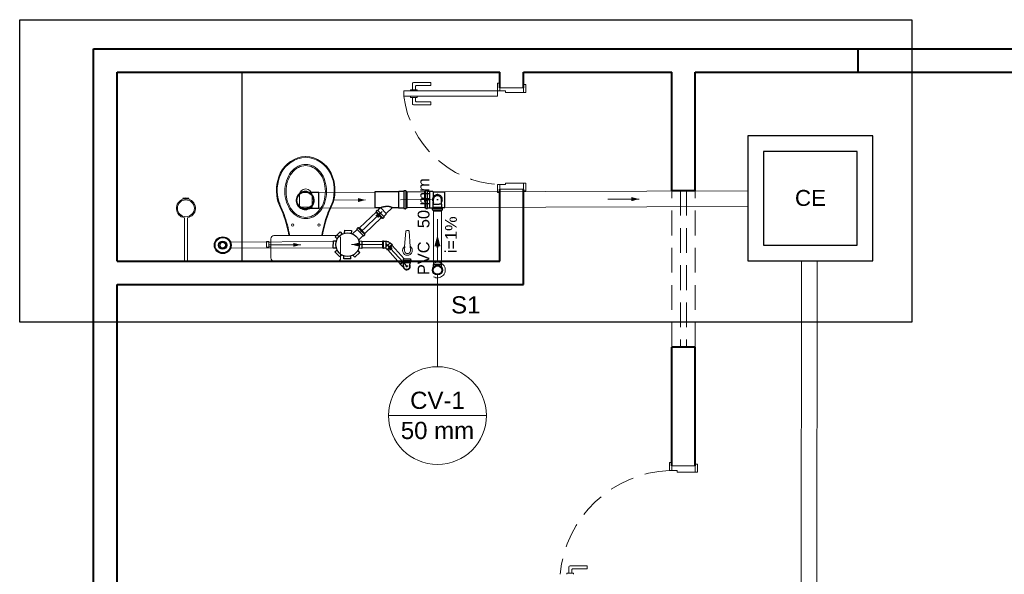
# Model space of a CAD drawing. Header units: millimetres. Extents: x 53 to 3943, y 29 to 3483.
# Tile 43 of 52: x 3866 to 3878, y 3476 to 3483. Entities that reach past the tile are written whole.
import ezdxf

# ---------------------------------------------------------------- set-up
doc = ezdxf.new("R2010")
doc.units = ezdxf.units.MM
doc.header["$MEASUREMENT"] = 0
doc.linetypes.add('DASHED', pattern=[1.905, 1.27, -0.635])
doc.linetypes.add('HIDDEN2', pattern=[0.47625, 0.3175, -0.15875])
doc.layers.get('0').update_dxf_attribs({"color": 5})
for name, color, linetype in [('ARQ-PISO', 8, 'Continuous'), ('Simbolos', 5, 'Continuous'), ('Simbolos_int', 2, 'Continuous')]:
    doc.layers.add(name, color=color, linetype=linetype)
for name, color, linetype, lineweight in [('CV-Condutos', 1, 'Continuous', 5), ('CV-Indicação coluna', 5, 'Continuous', 5), ('CV-Sentido conduto', 9, 'Continuous', 5), ('CV-Textos conduto', 7, 'Continuous', 5), ('DI-Detalhes', 1, 'Continuous', 30), ('MB_ALVENARIA', 7, 'Continuous', 40), ('MB_ESQUADRIA', 7, 'Continuous', 5), ('MB_MOBILIÁRIO', 8, 'Continuous', 13), ('Textos', 7, 'Continuous', 5), ('TQ-Condutos', 3, 'Continuous', 5), ('TQ-Sentido conduto', 9, 'Continuous', 5)]:
    doc.layers.add(name, color=color, linetype=linetype, lineweight=lineweight)
doc.styles.add('Arial', font='txt')

msp = doc.modelspace()

# ---------------------------------------------------------------- hatches: boundary and pattern name
at = {"layer": 'CV-Condutos', "linetype": 'Continuous'}
msp.add_hatch(color=256, dxfattribs=at).paths.add_polyline_path([(3871.181, 3480.402), (3871.142, 3480.257), (3871.219, 3480.257)])
at = {"layer": 'CV-Sentido conduto', "linetype": 'Continuous'}
msp.add_hatch(color=256, dxfattribs=at).paths.add_polyline_path([(3871.181, 3480.203), (3871.206, 3480.299), (3871.155, 3480.299)])
at = {"layer": 'TQ-Sentido conduto', "linetype": 'Continuous'}
for points in [[(3870.259, 3480.849), (3870.162, 3480.874), (3870.163, 3480.822)], [(3871.106, 3480.853), (3871.009, 3480.879), (3871.009, 3480.827)], [(3873.761, 3480.86), (3873.664, 3480.886), (3873.664, 3480.834)], [(3870.475, 3480.703), (3870.387, 3480.655), (3870.423, 3480.618)], [(3869.431, 3480.275), (3869.334, 3480.3), (3869.334, 3480.249)], [(3870.082, 3480.278), (3870.179, 3480.252), (3870.179, 3480.304)], [(3870.526, 3480.288), (3870.572, 3480.199), (3870.611, 3480.234)]]:
    msp.add_hatch(color=256, dxfattribs=at).paths.add_polyline_path(points)

# ---------------------------------------------------------------- linework, layer by layer
for p, q in [((3871.019, 3480.854), (3871.019, 3480.96)), ((3871.029, 3480.854), (3871.029, 3480.96)), ((3871.055, 3480.746), (3871.055, 3480.96)), ((3871.081, 3480.747), (3871.081, 3480.96)), ((3871.125, 3480.955), (3871.125, 3480.884)), ((3871.181, 3480.845), (3871.181, 3480.861)), ((3871.275, 3480.752), (3871.275, 3480.955)), ((3871.019, 3480.854), (3871.019, 3480.747)), ((3871.029, 3480.854), (3871.029, 3480.747)), ((3871.117, 3480.725), (3871.117, 3480.743)), ((3871.119, 3480.745), (3871.124, 3480.745)), ((3871.125, 3480.752), (3871.125, 3480.822)), ((3871.126, 3480.791), (3871.13, 3480.794)), ((3871.126, 3480.757), (3871.126, 3480.791)), ((3871.126, 3480.757), (3871.235, 3480.757)), ((3871.126, 3480.747), (3871.126, 3480.757)), ((3871.126, 3480.745), (3871.235, 3480.745)), ((3871.13, 3480.794), (3871.13, 3480.86)), ((3871.13, 3480.794), (3871.204, 3480.794)), ((3871.173, 3480.853), (3871.189, 3480.853)), ((3871.181, 3480.853), (3871.181, 3480.845)), ((3871.231, 3480.794), (3871.204, 3480.794)), ((3871.231, 3480.794), (3871.231, 3480.86)), ((3871.235, 3480.791), (3871.231, 3480.794)), ((3871.235, 3480.757), (3871.235, 3480.791)), ((3871.235, 3480.747), (3871.235, 3480.757)), ((3871.242, 3480.745), (3871.237, 3480.745)), ((3871.244, 3480.725), (3871.244, 3480.743)), ((3871.118, 3480.723), (3871.124, 3480.722)), ((3871.126, 3480.721), (3871.235, 3480.721)), ((3871.126, 3480.711), (3871.126, 3480.72)), ((3871.126, 3480.711), (3871.235, 3480.711)), ((3871.235, 3480.711), (3871.235, 3480.72)), ((3871.243, 3480.723), (3871.237, 3480.722))]:
    msp.add_line(p, q)
for points in [[(3871.231, 3480.815), (3871.237, 3480.824), (3871.241, 3480.833), (3871.243, 3480.843), (3871.244, 3480.854), (3871.243, 3480.864), (3871.241, 3480.874), (3871.236, 3480.884), (3871.23, 3480.893), (3871.223, 3480.9), (3871.215, 3480.907), (3871.206, 3480.912), (3871.196, 3480.915), (3871.186, 3480.917), (3871.175, 3480.917), (3871.165, 3480.915), (3871.155, 3480.912), (3871.146, 3480.907), (3871.138, 3480.9), (3871.131, 3480.893), (3871.125, 3480.884), (3871.121, 3480.874), (3871.118, 3480.864), (3871.117, 3480.854), (3871.118, 3480.843), (3871.12, 3480.833), (3871.124, 3480.824), (3871.13, 3480.815)], [(3871.231, 3480.86), (3871.23, 3480.868), (3871.227, 3480.875), (3871.222, 3480.882), (3871.217, 3480.889), (3871.211, 3480.894), (3871.204, 3480.899), (3871.197, 3480.902), (3871.189, 3480.904), (3871.181, 3480.904), (3871.172, 3480.904), (3871.164, 3480.902), (3871.157, 3480.899), (3871.15, 3480.894), (3871.144, 3480.889), (3871.139, 3480.882), (3871.134, 3480.875), (3871.131, 3480.868), (3871.13, 3480.86)], [(3871.119, 3480.745), (3871.118, 3480.745), (3871.118, 3480.745), (3871.118, 3480.744), (3871.118, 3480.744), (3871.117, 3480.744), (3871.117, 3480.744), (3871.117, 3480.743), (3871.117, 3480.743), (3871.117, 3480.743)], [(3871.124, 3480.745), (3871.124, 3480.745), (3871.125, 3480.745), (3871.125, 3480.746), (3871.125, 3480.746), (3871.125, 3480.746), (3871.126, 3480.746), (3871.126, 3480.747), (3871.126, 3480.747), (3871.126, 3480.747)], [(3871.235, 3480.747), (3871.235, 3480.747), (3871.235, 3480.747), (3871.235, 3480.746), (3871.236, 3480.746), (3871.236, 3480.746), (3871.236, 3480.746), (3871.236, 3480.745), (3871.237, 3480.745), (3871.237, 3480.745)], [(3871.244, 3480.743), (3871.244, 3480.743), (3871.244, 3480.743), (3871.244, 3480.744), (3871.244, 3480.744), (3871.243, 3480.744), (3871.243, 3480.744), (3871.243, 3480.745), (3871.243, 3480.745), (3871.242, 3480.745)], [(3871.117, 3480.725), (3871.117, 3480.725), (3871.117, 3480.725), (3871.117, 3480.724), (3871.117, 3480.724), (3871.117, 3480.724), (3871.118, 3480.724), (3871.118, 3480.723), (3871.118, 3480.723), (3871.118, 3480.723)], [(3871.126, 3480.72), (3871.126, 3480.72), (3871.126, 3480.72), (3871.126, 3480.721), (3871.125, 3480.721), (3871.125, 3480.721), (3871.125, 3480.721), (3871.125, 3480.721), (3871.125, 3480.722), (3871.124, 3480.722)], [(3871.237, 3480.722), (3871.236, 3480.722), (3871.236, 3480.721), (3871.236, 3480.721), (3871.236, 3480.721), (3871.236, 3480.721), (3871.235, 3480.721), (3871.235, 3480.72), (3871.235, 3480.72), (3871.235, 3480.72)], [(3871.243, 3480.723), (3871.243, 3480.723), (3871.243, 3480.723), (3871.243, 3480.724), (3871.244, 3480.724), (3871.244, 3480.724), (3871.244, 3480.724), (3871.244, 3480.725), (3871.244, 3480.725), (3871.244, 3480.725)]]:
    msp.add_lwpolyline(points)
at = {"layer": 'ARQ-PISO'}
msp.add_lwpolyline([(3868.68, 3480.066), (3868.68, 3482.486)], dxfattribs=at)
at = {"layer": 'CV-Condutos'}
for p, q in [((3871.131, 3480.711), (3871.131, 3480.021)), ((3871.231, 3480.711), (3871.231, 3480.021))]:
    msp.add_line(p, q, dxfattribs=at)
for points in [[(3871.181, 3480.052), (3871.181, 3480.402)], [(3871.131, 3479.865), (3871.145, 3479.859), (3871.159, 3479.854), (3871.175, 3479.852), (3871.19, 3479.852), (3871.205, 3479.855), (3871.22, 3479.86), (3871.234, 3479.867), (3871.246, 3479.877), (3871.257, 3479.888), (3871.266, 3479.9), (3871.273, 3479.914), (3871.278, 3479.929), (3871.28, 3479.944), (3871.28, 3479.96), (3871.278, 3479.975), (3871.273, 3479.99), (3871.266, 3480.004), (3871.257, 3480.016), (3871.246, 3480.027), (3871.234, 3480.037), (3871.22, 3480.044), (3871.205, 3480.049), (3871.19, 3480.052), (3871.175, 3480.052), (3871.159, 3480.05), (3871.145, 3480.045), (3871.131, 3480.039)]]:
    msp.add_lwpolyline(points, dxfattribs=at)
at = {"layer": 'CV-Indicação coluna'}
for p, q in [((3871.181, 3478.714), (3871.181, 3479.888)), ((3870.554, 3478.088), (3871.807, 3478.088))]:
    msp.add_line(p, q, dxfattribs=at)
msp.add_circle((3871.181, 3478.088), 0.626, dxfattribs=at)
at = {"layer": 'CV-Sentido conduto'}
msp.add_lwpolyline([(3871.181, 3480.603), (3871.181, 3480.203)], dxfattribs=at)
at = {"layer": 'DI-Detalhes'}
msp.add_lwpolyline([(3865.833, 3483.157), (3877.253, 3483.157), (3877.253, 3479.283), (3865.833, 3479.283), (3865.833, 3483.157)], dxfattribs=at)
at = {"layer": 'MB_ALVENARIA'}
msp.add_line((3866.78, 3392.946), (3866.78, 3482.786), dxfattribs=at)
for points in [[(3866.78, 3482.786), (3882.56, 3482.786)], [(3876.56, 3482.786), (3876.56, 3482.486)], [(3867.08, 3482.486), (3871.98, 3482.486)], [(3867.08, 3480.066), (3867.08, 3482.486)], [(3871.98, 3482.286), (3871.98, 3482.486)], [(3872.28, 3482.486), (3874.18, 3482.486)], [(3872.28, 3482.286), (3872.28, 3482.486)], [(3874.18, 3480.966), (3874.18, 3482.486)], [(3874.48, 3482.486), (3882.56, 3482.486)], [(3874.48, 3480.966), (3874.48, 3482.486)], [(3871.98, 3480.066), (3871.98, 3480.986)], [(3872.28, 3479.766), (3872.28, 3480.986)], [(3874.48, 3480.966), (3874.18, 3480.966)], [(3867.08, 3480.066), (3871.98, 3480.066)], [(3867.08, 3479.766), (3872.28, 3479.766)], [(3867.08, 3475.646), (3867.08, 3479.766)], [(3874.18, 3477.446), (3874.18, 3478.966)], [(3874.48, 3478.966), (3874.18, 3478.966)], [(3874.48, 3477.446), (3874.48, 3478.966)]]:
    msp.add_lwpolyline(points, dxfattribs=at)
at = {"layer": 'MB_ESQUADRIA'}
for p, q in [((3870.836, 3482.257), (3870.921, 3482.258)), ((3870.836, 3482.257), (3870.921, 3482.258)), ((3870.836, 3482.245), (3870.836, 3482.257)), ((3870.836, 3482.245), (3870.836, 3482.257)), ((3870.861, 3482.257), (3870.861, 3482.335)), ((3870.861, 3482.257), (3870.861, 3482.335)), ((3870.881, 3482.355), (3871.095, 3482.355)), ((3870.881, 3482.355), (3871.095, 3482.355)), ((3870.901, 3482.305), (3870.901, 3482.258)), ((3870.901, 3482.305), (3870.901, 3482.258)), ((3871.095, 3482.315), (3870.911, 3482.315)), ((3871.095, 3482.315), (3870.911, 3482.315)), ((3870.921, 3482.258), (3870.921, 3482.245)), ((3870.921, 3482.258), (3870.921, 3482.245)), ((3871.095, 3482.355), (3871.095, 3482.315)), ((3871.095, 3482.355), (3871.095, 3482.315)), ((3871.98, 3482.246), (3871.98, 3482.296)), ((3871.98, 3482.246), (3871.98, 3482.296)), ((3871.98, 3482.246), (3871.98, 3482.296)), ((3871.98, 3482.246), (3871.98, 3482.296)), ((3872.28, 3482.226), (3872.28, 3482.296)), ((3872.28, 3482.226), (3872.28, 3482.296)), ((3872.28, 3482.226), (3872.28, 3482.296)), ((3872.28, 3482.226), (3872.28, 3482.296)), ((3870.836, 3482.175), (3870.836, 3482.162)), ((3870.836, 3482.175), (3870.836, 3482.162)), ((3870.836, 3482.162), (3870.921, 3482.162)), ((3870.836, 3482.162), (3870.921, 3482.162)), ((3870.861, 3482.162), (3870.861, 3482.085)), ((3870.861, 3482.162), (3870.861, 3482.085)), ((3870.901, 3482.115), (3870.901, 3482.162)), ((3870.901, 3482.115), (3870.901, 3482.162)), ((3870.921, 3482.162), (3870.921, 3482.175)), ((3870.921, 3482.162), (3870.921, 3482.175)), ((3872.05, 3482.246), (3871.98, 3482.246)), ((3872.05, 3482.246), (3871.98, 3482.246)), ((3872.05, 3482.246), (3871.98, 3482.246)), ((3872.05, 3482.246), (3871.98, 3482.246)), ((3872.05, 3482.246), (3872.05, 3482.226)), ((3872.05, 3482.246), (3872.05, 3482.226)), ((3872.05, 3482.246), (3872.05, 3482.226)), ((3872.05, 3482.246), (3872.05, 3482.226)), ((3872.05, 3482.226), (3872.28, 3482.226)), ((3872.05, 3482.226), (3872.28, 3482.226)), ((3872.05, 3482.226), (3872.28, 3482.226)), ((3872.05, 3482.226), (3872.28, 3482.226)), ((3870.881, 3482.065), (3871.095, 3482.065)), ((3870.881, 3482.065), (3871.095, 3482.065)), ((3871.095, 3482.105), (3870.911, 3482.105)), ((3871.095, 3482.105), (3870.911, 3482.105)), ((3871.095, 3482.065), (3871.095, 3482.105)), ((3871.095, 3482.065), (3871.095, 3482.105)), ((3872.05, 3481.046), (3871.98, 3481.046)), ((3871.98, 3481.046), (3871.98, 3480.996)), ((3872.05, 3481.046), (3871.98, 3481.046)), ((3871.98, 3481.046), (3871.98, 3480.996)), ((3872.05, 3481.066), (3872.28, 3481.066)), ((3872.05, 3481.046), (3872.05, 3481.066)), ((3872.05, 3481.066), (3872.28, 3481.066)), ((3872.05, 3481.046), (3872.05, 3481.066)), ((3872.28, 3481.066), (3872.28, 3480.996)), ((3872.28, 3481.066), (3872.28, 3480.996)), ((3874.18, 3477.386), (3874.18, 3477.436)), ((3874.18, 3477.386), (3874.18, 3477.436)), ((3874.25, 3477.386), (3874.18, 3477.386)), ((3874.25, 3477.386), (3874.18, 3477.386)), ((3874.25, 3477.386), (3874.25, 3477.366)), ((3874.25, 3477.386), (3874.25, 3477.366)), ((3874.25, 3477.366), (3874.48, 3477.366)), ((3874.25, 3477.366), (3874.48, 3477.366)), ((3874.48, 3477.366), (3874.48, 3477.436)), ((3874.48, 3477.366), (3874.48, 3477.436)), ((3872.861, 3476.069), (3872.861, 3476.146)), ((3872.861, 3476.069), (3872.861, 3476.146)), ((3872.881, 3476.166), (3873.095, 3476.166)), ((3872.881, 3476.166), (3873.095, 3476.166)), ((3872.901, 3476.116), (3872.901, 3476.069)), ((3872.901, 3476.116), (3872.901, 3476.069)), ((3873.095, 3476.126), (3872.911, 3476.126)), ((3873.095, 3476.126), (3872.911, 3476.126)), ((3873.095, 3476.166), (3873.095, 3476.126)), ((3873.095, 3476.166), (3873.095, 3476.126)), ((3872.836, 3476.057), (3872.836, 3476.069)), ((3872.836, 3476.069), (3872.921, 3476.069)), ((3872.836, 3476.057), (3872.836, 3476.069)), ((3872.836, 3476.069), (3872.921, 3476.069)), ((3872.921, 3476.069), (3872.921, 3476.056)), ((3872.921, 3476.069), (3872.921, 3476.056))]:
    msp.add_line(p, q, dxfattribs=at)
for points in [[(3871.98, 3482.296), (3871.98, 3482.346), (3871.95, 3482.346), (3871.95, 3482.246), (3871.98, 3482.246), (3871.98, 3482.246)], [(3871.98, 3482.296), (3871.98, 3482.346), (3871.95, 3482.346), (3871.95, 3482.246), (3871.98, 3482.246), (3871.98, 3482.246)], [(3871.98, 3482.296), (3871.98, 3482.346), (3871.95, 3482.346), (3871.95, 3482.246), (3871.98, 3482.246), (3871.98, 3482.246)], [(3871.98, 3482.296), (3871.98, 3482.346), (3871.95, 3482.346), (3871.95, 3482.246), (3871.98, 3482.246), (3871.98, 3482.246)], [(3872.28, 3482.286), (3872.28, 3482.286), (3871.98, 3482.286)], [(3872.28, 3482.226), (3872.31, 3482.226), (3872.31, 3482.326), (3872.28, 3482.326), (3872.28, 3482.296)], [(3872.28, 3482.226), (3872.31, 3482.226), (3872.31, 3482.326), (3872.28, 3482.326), (3872.28, 3482.296)], [(3872.28, 3482.226), (3872.31, 3482.226), (3872.31, 3482.326), (3872.28, 3482.326), (3872.28, 3482.296)], [(3872.28, 3482.226), (3872.31, 3482.226), (3872.31, 3482.326), (3872.28, 3482.326), (3872.28, 3482.296)], [(3870.75, 3482.176), (3871.95, 3482.176), (3871.95, 3482.246), (3870.75, 3482.246), (3870.75, 3482.176)], [(3871.98, 3480.996), (3871.98, 3480.946), (3871.95, 3480.946), (3871.95, 3481.046), (3871.98, 3481.046), (3871.98, 3481.046)], [(3871.98, 3480.996), (3871.98, 3480.946), (3871.95, 3480.946), (3871.95, 3481.046), (3871.98, 3481.046), (3871.98, 3481.046)], [(3872.28, 3481.066), (3872.31, 3481.066), (3872.31, 3480.966), (3872.28, 3480.966), (3872.28, 3480.996)], [(3872.28, 3481.066), (3872.31, 3481.066), (3872.31, 3480.966), (3872.28, 3480.966), (3872.28, 3480.996)], [(3871.98, 3480.986), (3872.28, 3480.986)], [(3874.18, 3477.436), (3874.18, 3477.486), (3874.15, 3477.486), (3874.15, 3477.386), (3874.18, 3477.386), (3874.18, 3477.386)], [(3874.18, 3477.436), (3874.18, 3477.486), (3874.15, 3477.486), (3874.15, 3477.386), (3874.18, 3477.386), (3874.18, 3477.386)], [(3874.48, 3477.366), (3874.51, 3477.366), (3874.51, 3477.466), (3874.48, 3477.466), (3874.48, 3477.436)], [(3874.48, 3477.366), (3874.51, 3477.366), (3874.51, 3477.466), (3874.48, 3477.466), (3874.48, 3477.436)], [(3874.48, 3477.446), (3874.18, 3477.446)]]:
    msp.add_lwpolyline(points, dxfattribs=at)
at = {"layer": 'MB_ESQUADRIA', "linetype": 'HIDDEN2'}
for points in [[(3874.18, 3478.966), (3874.18, 3480.966)], [(3874.29, 3480.966), (3874.29, 3478.966)], [(3874.37, 3480.966), (3874.37, 3478.966)], [(3874.48, 3478.966), (3874.48, 3480.966)]]:
    msp.add_lwpolyline(points, dxfattribs=at)
at = {"layer": 'MB_ESQUADRIA'}
for centre, radius, start, end in [((3870.881, 3482.335), 0.02, 90.0319, 180.0319), ((3870.881, 3482.335), 0.02, 90.0319, 180.0319), ((3870.911, 3482.305), 0.01, 90.0319, 180.0319), ((3870.911, 3482.305), 0.01, 90.0319, 180.0319), ((3870.881, 3482.085), 0.02, 180.0319, 270.0319), ((3870.881, 3482.085), 0.02, 180.0319, 270.0319), ((3870.911, 3482.115), 0.01, 180.0319, 270.0319), ((3870.911, 3482.115), 0.01, 180.0319, 270.0319), ((3872.881, 3476.146), 0.02, 89.9711, 179.9711), ((3872.881, 3476.146), 0.02, 89.9711, 179.9711), ((3872.911, 3476.116), 0.01, 89.9711, 179.9711), ((3872.911, 3476.116), 0.01, 89.9711, 179.9711)]:
    msp.add_arc(centre, radius, start, end, dxfattribs=at)
at = {"layer": 'MB_ESQUADRIA', "linetype": 'HIDDEN2'}
for centre, radius, start, end in [((3872.037, 3482.34), 1.297, 187.2883, 266.1628), ((3872.037, 3482.34), 1.297, 187.2883, 266.1628), ((3874.213, 3475.918), 1.469, 92.4509, 174.5738), ((3874.213, 3475.918), 1.469, 92.4509, 174.5738)]:
    msp.add_arc(centre, radius, start, end, dxfattribs=at)
at = {"layer": 'MB_MOBILIÁRIO'}
for p, q in [((3867.921, 3480.869), (3867.924, 3480.858)), ((3867.961, 3480.876), (3867.961, 3480.863)), ((3867.961, 3480.876), (3867.961, 3480.863)), ((3867.996, 3480.858), (3867.999, 3480.869)), ((3867.941, 3480.622), (3867.941, 3480.066)), ((3867.981, 3480.622), (3867.981, 3480.066)), ((3870.76, 3480.253), (3870.777, 3480.448)), ((3870.787, 3480.457), (3870.808, 3480.457)), ((3870.833, 3480.252), (3870.818, 3480.448)), ((3870.758, 3480.21), (3870.762, 3480.252)), ((3870.836, 3480.21), (3870.833, 3480.252)), ((3867.981, 3480.066), (3867.941, 3480.066)), ((3869.088, 3480.066), (3869.902, 3480.066))]:
    msp.add_line(p, q, dxfattribs=at)
for points in [[(3869.494, 3480.61, -0.124451), (3869.396, 3480.635), (3869.396, 3480.635, -0.105729), (3869.305, 3480.712), (3869.305, 3480.712, -0.086876), (3869.249, 3480.821), (3869.249, 3480.821, -0.077041), (3869.227, 3480.958), (3869.227, 3480.958, -0.077041), (3869.249, 3481.095), (3869.249, 3481.095, -0.086876), (3869.305, 3481.204), (3869.305, 3481.204, -0.105729), (3869.396, 3481.281), (3869.396, 3481.281, -0.124451), (3869.494, 3481.305), (3869.494, 3481.305, -0.124451), (3869.592, 3481.281), (3869.592, 3481.281, -0.105729), (3869.683, 3481.204), (3869.683, 3481.204, -0.086876), (3869.74, 3481.095), (3869.74, 3481.095, -0.077041), (3869.761, 3480.958), (3869.761, 3480.958, -0.077041), (3869.74, 3480.821), (3869.74, 3480.821, -0.086876), (3869.683, 3480.712), (3869.683, 3480.712, -0.105729), (3869.592, 3480.635), (3869.592, 3480.635, -0.124451), (3869.494, 3480.61), (3869.494, 3480.61)], [(3869.494, 3480.626, -0.124451), (3869.402, 3480.649), (3869.402, 3480.649, -0.105729), (3869.317, 3480.722), (3869.317, 3480.722, -0.086876), (3869.262, 3480.826), (3869.262, 3480.826, -0.077041), (3869.242, 3480.958), (3869.242, 3480.958, -0.077041), (3869.262, 3481.089), (3869.262, 3481.089, -0.086876), (3869.317, 3481.193), (3869.317, 3481.193, -0.105729), (3869.402, 3481.266), (3869.402, 3481.266, -0.124451), (3869.494, 3481.289), (3869.494, 3481.289, -0.124451), (3869.586, 3481.266), (3869.586, 3481.266, -0.105729), (3869.672, 3481.193), (3869.672, 3481.193, -0.086876), (3869.726, 3481.089), (3869.726, 3481.089, -0.077041), (3869.746, 3480.958), (3869.746, 3480.958, -0.077041), (3869.726, 3480.826), (3869.726, 3480.826, -0.086876), (3869.672, 3480.722), (3869.672, 3480.722, -0.105729), (3869.586, 3480.649), (3869.586, 3480.649, -0.124451), (3869.494, 3480.626), (3869.494, 3480.626)]]:
    msp.add_lwpolyline(points, format="xyb", dxfattribs=at)
for points in [[(3869.414, 3480.91), (3869.414, 3480.756), (3869.496, 3480.756)], [(3869.576, 3480.91), (3869.576, 3480.756), (3869.494, 3480.756)], [(3869.088, 3480.066), (3869.088, 3480.066), (3869.072, 3480.069), (3869.059, 3480.077), (3869.05, 3480.09), (3869.047, 3480.106), (3869.047, 3480.353), (3869.047, 3480.353), (3869.05, 3480.369), (3869.059, 3480.382), (3869.072, 3480.391), (3869.088, 3480.394), (3869.494, 3480.394)], [(3869.289, 3480.395), (3869.289, 3480.395), (3869.29, 3480.394)], [(3869.902, 3480.066), (3869.902, 3480.066), (3869.918, 3480.069), (3869.929, 3480.077), (3869.938, 3480.09), (3869.941, 3480.106), (3869.941, 3480.353), (3869.941, 3480.353), (3869.938, 3480.369), (3869.929, 3480.382), (3869.918, 3480.391), (3869.902, 3480.394), (3869.494, 3480.394)], [(3869.699, 3480.395), (3869.699, 3480.395), (3869.698, 3480.394)], [(3869.022, 3480.316), (3868.992, 3480.316), (3868.992, 3480.28), (3868.992, 3480.245), (3869.022, 3480.245), (3869.022, 3480.25), (3869.047, 3480.25)], [(3869.022, 3480.316), (3869.022, 3480.31)], [(3869.022, 3480.25), (3869.022, 3480.31)], [(3869.022, 3480.31), (3869.047, 3480.31)]]:
    msp.add_lwpolyline(points, dxfattribs=at)
for centre, radius in [((3867.961, 3480.742), 0.108), ((3869.327, 3480.527), 0.015), ((3869.663, 3480.527), 0.015)]:
    msp.add_circle(centre, radius, dxfattribs=at)
for centre, radius, start, end in [((3869.511, 3481.026), 0.38, 92.7919, 154.2375), ((3869.511, 3481.026), 0.37, 92.7919, 154.2375), ((3869.478, 3481.026), 0.38, 25.7625, 87.2081), ((3869.478, 3481.026), 0.37, 25.7625, 87.2081), ((3869.629, 3480.972), 0.51, 154.5542, 197.9096), ((3869.622, 3480.972), 0.493, 154.2375, 198.133), ((3869.367, 3480.972), 0.493, 341.867, 25.7625), ((3869.359, 3480.972), 0.51, 342.0904, 25.4458), ((3869.495, 3480.91), 0.0809, 0, 180), ((3867.922, 3480.869), 0.00097, 83.9787, 197.388), ((3867.93, 3480.948), 0.0775, 263.9787, 293.3533), ((3867.961, 3480.742), 0.122, 73.0092, 107.388), ((3867.991, 3480.948), 0.0775, 246.6467, 275.2895), ((3867.998, 3480.869), 0.00097, 343.0092, 95.2895), ((3867.961, 3480.742), 0.122, 107.388, 260.5313), ((3867.961, 3480.742), 0.122, 279.4687, 73.0092), ((3815.869, 3458.588), 57.726, 22.48168, 22.6462), ((3818.745, 3459.786), 54.62, 22.4743, 22.6486), ((3920.243, 3459.786), 54.62, 157.3514, 157.5257), ((3923.119, 3458.588), 57.726, 157.3538, 157.51832), ((3867.777, 3480.133), 1.525, 9.837, 20.3091), ((3867.777, 3480.133), 1.535, 9.837, 20.3091), ((3871.211, 3480.133), 1.535, 159.6909, 170.163), ((3871.211, 3480.133), 1.525, 159.6909, 170.163), ((3870.787, 3480.447), 0.01, 90, 175.5537), ((3870.808, 3480.447), 0.01, 4.4463, 90), ((3870.797, 3480.203), 0.0618, 127.1379, 52.8621), ((3870.797, 3480.203), 0.0394, 171.1075, 8.8925)]:
    msp.add_arc(centre, radius, start, end, dxfattribs=at)
at = {"layer": 'Simbolos'}
for p, q in [((3869.663, 3480.944), (3869.542, 3480.944)), ((3870.681, 3480.953), (3870.378, 3480.953)), ((3870.378, 3480.953), (3870.378, 3480.75)), ((3870.686, 3480.958), (3870.681, 3480.953)), ((3870.75, 3480.958), (3870.686, 3480.958)), ((3870.752, 3480.965), (3870.752, 3480.96)), ((3870.773, 3480.967), (3870.754, 3480.967)), ((3870.775, 3480.966), (3870.777, 3480.96)), ((3870.788, 3480.958), (3870.779, 3480.958)), ((3870.788, 3480.958), (3870.788, 3480.745)), ((3871.019, 3480.96), (3871.028, 3480.96)), ((3871.031, 3480.967), (3871.03, 3480.962)), ((3871.033, 3480.969), (3871.052, 3480.969)), ((3871.054, 3480.967), (3871.054, 3480.962)), ((3871.056, 3480.96), (3871.081, 3480.96)), ((3871.081, 3480.96), (3871.121, 3480.96)), ((3871.081, 3480.96), (3871.081, 3480.96)), ((3871.121, 3480.96), (3871.125, 3480.955)), ((3871.125, 3480.955), (3871.275, 3480.955)), ((3869.663, 3480.741), (3869.542, 3480.741)), ((3870.453, 3480.75), (3870.378, 3480.75)), ((3870.418, 3480.716), (3870.448, 3480.747)), ((3870.448, 3480.747), (3870.454, 3480.747)), ((3870.454, 3480.747), (3870.454, 3480.747)), ((3870.526, 3480.675), (3870.6, 3480.75)), ((3870.681, 3480.75), (3870.602, 3480.75)), ((3870.686, 3480.745), (3870.681, 3480.75)), ((3870.75, 3480.745), (3870.686, 3480.745)), ((3870.752, 3480.738), (3870.752, 3480.743)), ((3870.773, 3480.736), (3870.754, 3480.736)), ((3870.775, 3480.738), (3870.777, 3480.744)), ((3870.788, 3480.745), (3870.779, 3480.745)), ((3871.019, 3480.747), (3871.028, 3480.747)), ((3871.031, 3480.74), (3871.03, 3480.746)), ((3871.033, 3480.738), (3871.052, 3480.738)), ((3871.054, 3480.74), (3871.054, 3480.745)), ((3871.056, 3480.747), (3871.081, 3480.747)), ((3871.081, 3480.747), (3871.121, 3480.747)), ((3871.081, 3480.747), (3871.081, 3480.747)), ((3871.121, 3480.747), (3871.125, 3480.752)), ((3871.125, 3480.752), (3871.126, 3480.752)), ((3871.235, 3480.752), (3871.275, 3480.752)), ((3870.392, 3480.691), (3870.398, 3480.697)), ((3870.47, 3480.613), (3870.392, 3480.691)), ((3870.396, 3480.707), (3870.408, 3480.719)), ((3870.396, 3480.705), (3870.399, 3480.699)), ((3870.411, 3480.719), (3870.415, 3480.716)), ((3870.47, 3480.613), (3870.476, 3480.619)), ((3870.483, 3480.617), (3870.478, 3480.62)), ((3870.486, 3480.617), (3870.498, 3480.629)), ((3870.495, 3480.639), (3870.526, 3480.669)), ((3870.498, 3480.632), (3870.495, 3480.636)), ((3870.526, 3480.669), (3870.526, 3480.675)), ((3870.163, 3480.493), (3870.15, 3480.481)), ((3870.166, 3480.493), (3870.171, 3480.49)), ((3870.179, 3480.497), (3870.173, 3480.491)), ((3870.179, 3480.497), (3870.255, 3480.417)), ((3869.871, 3480.379), (3869.936, 3480.442)), ((3869.871, 3480.379), (3869.898, 3480.351)), ((3869.936, 3480.442), (3869.963, 3480.413)), ((3869.989, 3480.462), (3869.988, 3480.423)), ((3869.989, 3480.462), (3870.079, 3480.46)), ((3870.079, 3480.46), (3870.078, 3480.421)), ((3870.153, 3480.472), (3870.094, 3480.415)), ((3870.15, 3480.478), (3870.154, 3480.474)), ((3870.229, 3480.392), (3870.17, 3480.336)), ((3870.236, 3480.389), (3870.232, 3480.393)), ((3870.251, 3480.401), (3870.238, 3480.389)), ((3870.251, 3480.404), (3870.248, 3480.409)), ((3870.255, 3480.417), (3870.249, 3480.411)), ((3869.846, 3480.237), (3869.848, 3480.327)), ((3869.846, 3480.237), (3869.885, 3480.236)), ((3869.848, 3480.327), (3869.887, 3480.326)), ((3870.214, 3480.319), (3870.175, 3480.32)), ((3870.214, 3480.319), (3870.212, 3480.229)), ((3870.48, 3480.233), (3870.48, 3480.324)), ((3870.48, 3480.324), (3870.488, 3480.324)), ((3870.48, 3480.233), (3870.488, 3480.233)), ((3870.488, 3480.324), (3870.49, 3480.322)), ((3870.488, 3480.233), (3870.49, 3480.235)), ((3870.49, 3480.322), (3870.52, 3480.322)), ((3870.49, 3480.235), (3870.517, 3480.235)), ((3870.536, 3480.216), (3870.517, 3480.235)), ((3870.52, 3480.322), (3870.522, 3480.319)), ((3870.542, 3480.207), (3870.606, 3480.272)), ((3870.576, 3480.298), (3870.573, 3480.298)), ((3870.598, 3480.277), (3870.576, 3480.298)), ((3870.6, 3480.277), (3870.598, 3480.277)), ((3870.606, 3480.272), (3870.6, 3480.277)), ((3869.867, 3480.184), (3869.895, 3480.211)), ((3869.929, 3480.119), (3869.867, 3480.184)), ((3869.929, 3480.119), (3869.957, 3480.146)), ((3869.981, 3480.096), (3869.982, 3480.135)), ((3870.071, 3480.094), (3870.072, 3480.133)), ((3870.124, 3480.115), (3870.097, 3480.143)), ((3870.189, 3480.177), (3870.124, 3480.115)), ((3870.189, 3480.177), (3870.162, 3480.205)), ((3870.212, 3480.229), (3870.173, 3480.23)), ((3870.536, 3480.213), (3870.536, 3480.216)), ((3870.542, 3480.207), (3870.536, 3480.213)), ((3870.071, 3480.094), (3869.981, 3480.096)), ((3870.701, 3480.029), (3870.746, 3480.07)), ((3870.701, 3480.029), (3870.707, 3480.023)), ((3870.707, 3480.023), (3870.709, 3480.022)), ((3870.709, 3480.022), (3870.73, 3480)), ((3870.73, 3480), (3870.733, 3480)), ((3870.744, 3479.988), (3870.733, 3480)), ((3870.741, 3480.087), (3870.741, 3480.077)), ((3870.742, 3480.075), (3870.745, 3480.075)), ((3870.743, 3480.089), (3870.746, 3480.09)), ((3870.747, 3480.073), (3870.745, 3480.045)), ((3870.745, 3480.045), (3870.748, 3480.042)), ((3870.746, 3480.004), (3870.747, 3480.023)), ((3870.748, 3480.098), (3870.747, 3480.091)), ((3870.747, 3480.023), (3870.748, 3480.042)), ((3870.748, 3480.098), (3870.836, 3480.094)), ((3870.829, 3480.019), (3870.83, 3480.038)), ((3870.829, 3480), (3870.829, 3480.019)), ((3870.833, 3480.041), (3870.83, 3480.038)), ((3870.835, 3480.069), (3870.833, 3480.041)), ((3870.836, 3480.094), (3870.835, 3480.087)), ((3870.84, 3480.084), (3870.837, 3480.085)), ((3870.839, 3480.071), (3870.837, 3480.071)), ((3870.841, 3480.082), (3870.841, 3480.073)), ((3871.13, 3479.99), (3871.13, 3480.021)), ((3871.231, 3479.99), (3871.231, 3480.021))]:
    msp.add_line(p, q, dxfattribs=at)
at = {"layer": 'Simbolos', "linetype": 'Continuous'}
msp.add_lwpolyline([(3875.155, 3480.071), (3876.755, 3480.071), (3876.755, 3481.671), (3875.155, 3481.671), (3875.155, 3480.071), (3875.155, 3480.071)], dxfattribs=at)
at = {"layer": 'Simbolos'}
for points in [[(3869.542, 3480.944), (3869.526, 3480.951), (3869.509, 3480.956), (3869.491, 3480.958), (3869.474, 3480.957), (3869.457, 3480.954), (3869.44, 3480.948), (3869.425, 3480.939), (3869.411, 3480.929), (3869.398, 3480.916), (3869.388, 3480.901), (3869.381, 3480.886), (3869.375, 3480.869), (3869.373, 3480.852), (3869.373, 3480.834), (3869.375, 3480.817), (3869.381, 3480.8), (3869.388, 3480.784), (3869.398, 3480.77), (3869.411, 3480.757), (3869.425, 3480.746), (3869.44, 3480.738), (3869.457, 3480.732), (3869.474, 3480.728), (3869.491, 3480.727), (3869.509, 3480.729), (3869.526, 3480.734), (3869.542, 3480.741)], [(3869.542, 3480.741), (3869.554, 3480.748), (3869.565, 3480.757), (3869.574, 3480.767), (3869.583, 3480.778), (3869.59, 3480.79), (3869.595, 3480.802), (3869.6, 3480.815), (3869.602, 3480.829), (3869.603, 3480.843), (3869.602, 3480.856), (3869.6, 3480.87), (3869.595, 3480.883), (3869.59, 3480.896), (3869.583, 3480.908), (3869.574, 3480.919), (3869.565, 3480.928), (3869.554, 3480.937), (3869.542, 3480.944)], [(3870.75, 3480.958), (3870.75, 3480.958), (3870.751, 3480.958), (3870.751, 3480.959), (3870.751, 3480.959), (3870.751, 3480.959), (3870.752, 3480.959), (3870.752, 3480.959), (3870.752, 3480.96), (3870.752, 3480.96)], [(3870.754, 3480.967), (3870.754, 3480.967), (3870.754, 3480.967), (3870.753, 3480.967), (3870.753, 3480.967), (3870.753, 3480.966), (3870.753, 3480.966), (3870.753, 3480.966), (3870.752, 3480.966), (3870.752, 3480.965)], [(3870.775, 3480.966), (3870.775, 3480.966), (3870.775, 3480.966), (3870.775, 3480.966), (3870.775, 3480.967), (3870.774, 3480.967), (3870.774, 3480.967), (3870.774, 3480.967), (3870.774, 3480.967), (3870.773, 3480.967)], [(3870.777, 3480.96), (3870.777, 3480.96), (3870.777, 3480.959), (3870.777, 3480.959), (3870.777, 3480.959), (3870.778, 3480.959), (3870.778, 3480.958), (3870.778, 3480.958), (3870.778, 3480.958), (3870.779, 3480.958)], [(3871.028, 3480.96), (3871.028, 3480.96), (3871.028, 3480.96), (3871.028, 3480.96), (3871.029, 3480.96), (3871.029, 3480.961), (3871.029, 3480.961), (3871.029, 3480.961), (3871.029, 3480.961), (3871.03, 3480.962)], [(3871.033, 3480.969), (3871.033, 3480.969), (3871.032, 3480.969), (3871.032, 3480.969), (3871.032, 3480.969), (3871.032, 3480.968), (3871.032, 3480.968), (3871.031, 3480.968), (3871.031, 3480.968), (3871.031, 3480.967)], [(3871.054, 3480.967), (3871.054, 3480.967), (3871.054, 3480.968), (3871.054, 3480.968), (3871.053, 3480.968), (3871.053, 3480.969), (3871.053, 3480.969), (3871.053, 3480.969), (3871.052, 3480.969), (3871.052, 3480.969)], [(3871.054, 3480.962), (3871.054, 3480.962), (3871.055, 3480.961), (3871.055, 3480.961), (3871.055, 3480.961), (3871.055, 3480.961), (3871.055, 3480.96), (3871.056, 3480.96), (3871.056, 3480.96), (3871.056, 3480.96)], [(3870.454, 3480.747), (3870.454, 3480.747), (3870.454, 3480.747), (3870.454, 3480.747), (3870.455, 3480.748), (3870.455, 3480.748), (3870.455, 3480.748), (3870.455, 3480.748), (3870.455, 3480.749), (3870.454, 3480.749), (3870.454, 3480.749), (3870.454, 3480.749), (3870.454, 3480.75), (3870.454, 3480.75), (3870.454, 3480.75), (3870.453, 3480.75), (3870.453, 3480.75), (3870.453, 3480.75), (3870.453, 3480.75)], [(3870.602, 3480.75), (3870.602, 3480.75), (3870.601, 3480.75), (3870.601, 3480.75), (3870.601, 3480.75), (3870.601, 3480.75), (3870.601, 3480.75), (3870.601, 3480.75), (3870.6, 3480.75), (3870.6, 3480.75)], [(3870.752, 3480.743), (3870.752, 3480.744), (3870.752, 3480.744), (3870.752, 3480.744), (3870.751, 3480.745), (3870.751, 3480.745), (3870.751, 3480.745), (3870.751, 3480.745), (3870.75, 3480.745), (3870.75, 3480.745)], [(3870.752, 3480.738), (3870.752, 3480.738), (3870.753, 3480.738), (3870.753, 3480.737), (3870.753, 3480.737), (3870.753, 3480.737), (3870.753, 3480.737), (3870.754, 3480.737), (3870.754, 3480.737), (3870.754, 3480.736)], [(3870.773, 3480.736), (3870.774, 3480.737), (3870.774, 3480.737), (3870.774, 3480.737), (3870.774, 3480.737), (3870.775, 3480.737), (3870.775, 3480.737), (3870.775, 3480.737), (3870.775, 3480.738), (3870.775, 3480.738)], [(3870.779, 3480.745), (3870.778, 3480.745), (3870.778, 3480.745), (3870.778, 3480.745), (3870.778, 3480.745), (3870.777, 3480.745), (3870.777, 3480.745), (3870.777, 3480.744), (3870.777, 3480.744), (3870.777, 3480.744)], [(3871.03, 3480.746), (3871.029, 3480.746), (3871.029, 3480.746), (3871.029, 3480.746), (3871.029, 3480.746), (3871.029, 3480.747), (3871.028, 3480.747), (3871.028, 3480.747), (3871.028, 3480.747), (3871.028, 3480.747)], [(3871.031, 3480.74), (3871.031, 3480.739), (3871.031, 3480.739), (3871.032, 3480.739), (3871.032, 3480.739), (3871.032, 3480.739), (3871.032, 3480.738), (3871.032, 3480.738), (3871.033, 3480.738), (3871.033, 3480.738)], [(3871.052, 3480.738), (3871.052, 3480.738), (3871.053, 3480.738), (3871.053, 3480.738), (3871.053, 3480.739), (3871.053, 3480.739), (3871.054, 3480.739), (3871.054, 3480.739), (3871.054, 3480.74), (3871.054, 3480.74)], [(3871.056, 3480.747), (3871.056, 3480.747), (3871.056, 3480.747), (3871.055, 3480.747), (3871.055, 3480.747), (3871.055, 3480.746), (3871.055, 3480.746), (3871.055, 3480.746), (3871.054, 3480.745), (3871.054, 3480.745)], [(3870.396, 3480.707), (3870.396, 3480.707), (3870.396, 3480.706), (3870.396, 3480.706), (3870.395, 3480.706), (3870.395, 3480.706), (3870.395, 3480.705), (3870.395, 3480.705), (3870.396, 3480.705), (3870.396, 3480.705)], [(3870.398, 3480.697), (3870.399, 3480.697), (3870.399, 3480.697), (3870.399, 3480.698), (3870.399, 3480.698), (3870.399, 3480.698), (3870.399, 3480.698), (3870.399, 3480.699), (3870.399, 3480.699), (3870.399, 3480.699)], [(3870.411, 3480.719), (3870.411, 3480.72), (3870.41, 3480.72), (3870.41, 3480.72), (3870.41, 3480.72), (3870.41, 3480.72), (3870.409, 3480.72), (3870.409, 3480.72), (3870.409, 3480.72), (3870.408, 3480.719)], [(3870.415, 3480.716), (3870.415, 3480.716), (3870.416, 3480.716), (3870.416, 3480.716), (3870.416, 3480.716), (3870.417, 3480.716), (3870.417, 3480.716), (3870.417, 3480.716), (3870.418, 3480.716), (3870.418, 3480.716)], [(3870.478, 3480.62), (3870.478, 3480.62), (3870.478, 3480.62), (3870.477, 3480.62), (3870.477, 3480.62), (3870.477, 3480.62), (3870.476, 3480.62), (3870.476, 3480.62), (3870.476, 3480.62), (3870.476, 3480.619)], [(3870.483, 3480.617), (3870.484, 3480.617), (3870.484, 3480.616), (3870.484, 3480.616), (3870.485, 3480.616), (3870.485, 3480.616), (3870.485, 3480.617), (3870.485, 3480.617), (3870.486, 3480.617), (3870.486, 3480.617)], [(3870.495, 3480.639), (3870.495, 3480.639), (3870.495, 3480.638), (3870.495, 3480.638), (3870.495, 3480.638), (3870.495, 3480.637), (3870.495, 3480.637), (3870.495, 3480.637), (3870.495, 3480.636), (3870.495, 3480.636)], [(3870.498, 3480.629), (3870.499, 3480.63), (3870.499, 3480.63), (3870.499, 3480.63), (3870.499, 3480.631), (3870.499, 3480.631), (3870.499, 3480.631), (3870.499, 3480.632), (3870.499, 3480.632), (3870.498, 3480.632)], [(3870.166, 3480.493), (3870.165, 3480.494), (3870.165, 3480.494), (3870.165, 3480.494), (3870.164, 3480.494), (3870.164, 3480.494), (3870.164, 3480.494), (3870.164, 3480.494), (3870.163, 3480.493), (3870.163, 3480.493)], [(3870.171, 3480.49), (3870.171, 3480.49), (3870.171, 3480.49), (3870.172, 3480.49), (3870.172, 3480.49), (3870.172, 3480.49), (3870.172, 3480.49), (3870.173, 3480.49), (3870.173, 3480.49), (3870.173, 3480.491)], [(3870.15, 3480.481), (3870.15, 3480.481), (3870.15, 3480.481), (3870.15, 3480.48), (3870.15, 3480.48), (3870.15, 3480.48), (3870.15, 3480.479), (3870.15, 3480.479), (3870.15, 3480.479), (3870.15, 3480.478)], [(3870.153, 3480.472), (3870.154, 3480.472), (3870.154, 3480.472), (3870.154, 3480.472), (3870.154, 3480.473), (3870.154, 3480.473), (3870.154, 3480.473), (3870.154, 3480.474), (3870.154, 3480.474), (3870.154, 3480.474)], [(3870.232, 3480.393), (3870.231, 3480.393), (3870.231, 3480.393), (3870.231, 3480.393), (3870.23, 3480.393), (3870.23, 3480.393), (3870.23, 3480.393), (3870.229, 3480.393), (3870.229, 3480.393), (3870.229, 3480.392)], [(3870.236, 3480.389), (3870.236, 3480.389), (3870.236, 3480.389), (3870.236, 3480.389), (3870.237, 3480.389), (3870.237, 3480.389), (3870.237, 3480.389), (3870.238, 3480.389), (3870.238, 3480.389), (3870.238, 3480.389)], [(3870.249, 3480.411), (3870.249, 3480.411), (3870.248, 3480.411), (3870.248, 3480.411), (3870.248, 3480.41), (3870.248, 3480.41), (3870.248, 3480.41), (3870.248, 3480.41), (3870.248, 3480.409), (3870.248, 3480.409)], [(3870.251, 3480.401), (3870.251, 3480.401), (3870.251, 3480.402), (3870.251, 3480.402), (3870.252, 3480.402), (3870.252, 3480.403), (3870.252, 3480.403), (3870.252, 3480.403), (3870.251, 3480.403), (3870.251, 3480.404)], [(3870.573, 3480.298), (3870.568, 3480.302), (3870.563, 3480.305), (3870.557, 3480.308), (3870.552, 3480.311), (3870.546, 3480.313), (3870.54, 3480.315), (3870.534, 3480.317), (3870.528, 3480.318), (3870.522, 3480.319)], [(3870.743, 3480.089), (3870.742, 3480.089), (3870.742, 3480.089), (3870.742, 3480.088), (3870.742, 3480.088), (3870.742, 3480.088), (3870.741, 3480.088), (3870.741, 3480.088), (3870.741, 3480.087), (3870.741, 3480.087)], [(3870.741, 3480.077), (3870.741, 3480.077), (3870.741, 3480.077), (3870.741, 3480.076), (3870.741, 3480.076), (3870.741, 3480.076), (3870.742, 3480.076), (3870.742, 3480.076), (3870.742, 3480.075), (3870.742, 3480.075)], [(3870.747, 3480.073), (3870.746, 3480.073), (3870.746, 3480.074), (3870.746, 3480.074), (3870.746, 3480.074), (3870.746, 3480.074), (3870.746, 3480.075), (3870.745, 3480.075), (3870.745, 3480.075), (3870.745, 3480.075)], [(3870.746, 3480.089), (3870.746, 3480.09), (3870.746, 3480.09), (3870.747, 3480.09), (3870.747, 3480.09), (3870.747, 3480.09), (3870.747, 3480.091), (3870.747, 3480.091), (3870.747, 3480.091), (3870.747, 3480.091)], [(3870.746, 3480.004), (3870.747, 3479.996), (3870.748, 3479.989), (3870.751, 3479.983), (3870.755, 3479.977), (3870.76, 3479.971), (3870.765, 3479.967), (3870.772, 3479.964), (3870.778, 3479.961), (3870.786, 3479.961), (3870.793, 3479.961), (3870.8, 3479.962), (3870.806, 3479.965), (3870.812, 3479.969), (3870.818, 3479.974), (3870.822, 3479.979), (3870.825, 3479.986), (3870.828, 3479.993), (3870.829, 3480)], [(3870.835, 3480.087), (3870.835, 3480.087), (3870.836, 3480.087), (3870.836, 3480.086), (3870.836, 3480.086), (3870.836, 3480.086), (3870.836, 3480.086), (3870.836, 3480.086), (3870.837, 3480.085), (3870.837, 3480.085)], [(3870.837, 3480.071), (3870.836, 3480.071), (3870.836, 3480.071), (3870.836, 3480.071), (3870.835, 3480.07), (3870.835, 3480.07), (3870.835, 3480.07), (3870.835, 3480.07), (3870.835, 3480.069), (3870.835, 3480.069)], [(3870.839, 3480.071), (3870.839, 3480.071), (3870.84, 3480.071), (3870.84, 3480.071), (3870.84, 3480.071), (3870.84, 3480.072), (3870.841, 3480.072), (3870.841, 3480.072), (3870.841, 3480.072), (3870.841, 3480.073)], [(3870.841, 3480.082), (3870.841, 3480.083), (3870.841, 3480.083), (3870.841, 3480.083), (3870.841, 3480.083), (3870.841, 3480.084), (3870.841, 3480.084), (3870.84, 3480.084), (3870.84, 3480.084), (3870.84, 3480.084)]]:
    msp.add_lwpolyline(points, dxfattribs=at)
for centre, radius in [((3868.432, 3480.27), 0.107), ((3870.03, 3480.278), 0.151), ((3868.432, 3480.27), 0.052), ((3871.181, 3479.952), 0.0636)]:
    msp.add_circle(centre, radius, dxfattribs=at)
at = {"layer": 'Simbolos_int'}
for p, q in [((3869.663, 3480.741), (3869.663, 3480.944)), ((3870.681, 3480.953), (3870.681, 3480.75)), ((3870.752, 3480.958), (3870.752, 3480.745)), ((3870.777, 3480.958), (3870.777, 3480.745)), ((3870.454, 3480.747), (3870.526, 3480.675)), ((3870.477, 3480.621), (3870.399, 3480.698)), ((3870.494, 3480.638), (3870.417, 3480.715)), ((3870.172, 3480.489), (3870.248, 3480.41)), ((3870.155, 3480.473), (3870.23, 3480.394)), ((3870.49, 3480.235), (3870.49, 3480.322)), ((3870.52, 3480.242), (3870.517, 3480.235)), ((3870.522, 3480.248), (3870.52, 3480.242)), ((3870.522, 3480.319), (3870.522, 3480.248)), ((3870.522, 3480.248), (3870.573, 3480.298)), ((3870.598, 3480.277), (3870.536, 3480.216)), ((3870.709, 3480.022), (3870.746, 3480.056)), ((3870.733, 3480), (3870.742, 3480.009)), ((3870.835, 3480.086), (3870.747, 3480.09)), ((3870.835, 3480.071), (3870.747, 3480.075)), ((3870.83, 3480.038), (3870.748, 3480.042)), ((3870.807, 3480.001), (3870.771, 3480.002)), ((3870.787, 3479.988), (3870.788, 3480.012)), ((3871.231, 3480.021), (3871.13, 3480.021))]:
    msp.add_line(p, q, dxfattribs=at)
at = {"layer": 'Simbolos_int', "linetype": 'DASHED'}
msp.add_lwpolyline([(3875.355, 3480.271), (3876.555, 3480.271), (3876.555, 3481.471), (3875.355, 3481.471), (3875.355, 3480.271), (3875.355, 3480.271)], dxfattribs=at)
at = {"layer": 'Simbolos_int'}
for points in [[(3870.462, 3480.752), (3870.461, 3480.751), (3870.46, 3480.751), (3870.459, 3480.751), (3870.459, 3480.751), (3870.458, 3480.75), (3870.457, 3480.75), (3870.456, 3480.749), (3870.455, 3480.749), (3870.455, 3480.749)], [(3870.488, 3480.759), (3870.485, 3480.758), (3870.482, 3480.758), (3870.479, 3480.757), (3870.476, 3480.756), (3870.473, 3480.755), (3870.47, 3480.755), (3870.468, 3480.754), (3870.465, 3480.753), (3870.462, 3480.752)], [(3870.514, 3480.763), (3870.511, 3480.763), (3870.508, 3480.763), (3870.505, 3480.762), (3870.502, 3480.762), (3870.499, 3480.761), (3870.496, 3480.761), (3870.493, 3480.76), (3870.49, 3480.759), (3870.488, 3480.759)], [(3870.539, 3480.767), (3870.536, 3480.767), (3870.533, 3480.767), (3870.53, 3480.766), (3870.528, 3480.766), (3870.525, 3480.766), (3870.522, 3480.765), (3870.519, 3480.765), (3870.516, 3480.764), (3870.514, 3480.763)], [(3870.543, 3480.767), (3870.543, 3480.767), (3870.542, 3480.767), (3870.542, 3480.767), (3870.541, 3480.767), (3870.541, 3480.767), (3870.54, 3480.767), (3870.54, 3480.767), (3870.539, 3480.767), (3870.539, 3480.767)], [(3870.554, 3480.766), (3870.553, 3480.766), (3870.552, 3480.766), (3870.55, 3480.767), (3870.549, 3480.767), (3870.548, 3480.767), (3870.547, 3480.767), (3870.545, 3480.767), (3870.544, 3480.767), (3870.543, 3480.767)], [(3870.592, 3480.754), (3870.588, 3480.756), (3870.584, 3480.758), (3870.58, 3480.759), (3870.575, 3480.761), (3870.571, 3480.762), (3870.567, 3480.763), (3870.563, 3480.764), (3870.558, 3480.765), (3870.554, 3480.766)], [(3870.601, 3480.75), (3870.6, 3480.751), (3870.599, 3480.751), (3870.598, 3480.752), (3870.597, 3480.752), (3870.596, 3480.753), (3870.595, 3480.753), (3870.594, 3480.753), (3870.593, 3480.754), (3870.592, 3480.754)], [(3870.747, 3480.023), (3870.744, 3480.017), (3870.743, 3480.01), (3870.742, 3480.004), (3870.742, 3479.997), (3870.743, 3479.99), (3870.746, 3479.984), (3870.749, 3479.978), (3870.753, 3479.972), (3870.757, 3479.967), (3870.763, 3479.963), (3870.769, 3479.96), (3870.775, 3479.958), (3870.782, 3479.956), (3870.789, 3479.956), (3870.795, 3479.957), (3870.802, 3479.958), (3870.808, 3479.961), (3870.814, 3479.965), (3870.819, 3479.969), (3870.824, 3479.974), (3870.827, 3479.98), (3870.83, 3479.986), (3870.832, 3479.993), (3870.833, 3479.999), (3870.833, 3480.006), (3870.832, 3480.013), (3870.829, 3480.019)], [(3870.744, 3479.988), (3870.746, 3479.983), (3870.748, 3479.978), (3870.751, 3479.974), (3870.755, 3479.97), (3870.759, 3479.966), (3870.763, 3479.963), (3870.768, 3479.96), (3870.773, 3479.958), (3870.779, 3479.957), (3870.784, 3479.956), (3870.79, 3479.956), (3870.795, 3479.957), (3870.8, 3479.958), (3870.805, 3479.96), (3870.81, 3479.962), (3870.815, 3479.965), (3870.819, 3479.969), (3870.823, 3479.973), (3870.826, 3479.977), (3870.829, 3479.982), (3870.831, 3479.987), (3870.832, 3479.992), (3870.833, 3479.998), (3870.833, 3480.003), (3870.832, 3480.009), (3870.831, 3480.014), (3870.829, 3480.019)]]:
    msp.add_lwpolyline(points, dxfattribs=at)
for centre, radius in [((3869.488, 3480.843), 0.106), ((3868.432, 3480.27), 0.0985), ((3868.432, 3480.27), 0.037), ((3871.181, 3479.952), 0.0547)]:
    msp.add_circle(centre, radius, dxfattribs=at)
at = {"layer": 'TQ-Condutos'}
for p, q in [((3869.663, 3480.944), (3870.378, 3480.95)), ((3870.788, 3480.952), (3871.019, 3480.953)), ((3871.275, 3480.953), (3875.155, 3480.964)), ((3869.663, 3480.744), (3870.378, 3480.75)), ((3870.788, 3480.752), (3871.019, 3480.753)), ((3871.275, 3480.753), (3875.155, 3480.764)), ((3870.183, 3480.493), (3870.399, 3480.699)), ((3870.252, 3480.421), (3870.462, 3480.621)), ((3868.531, 3480.31), (3869.848, 3480.317)), ((3868.532, 3480.23), (3869.846, 3480.237)), ((3870.48, 3480.238), (3870.212, 3480.238)), ((3870.48, 3480.318), (3870.214, 3480.318)), ((3870.754, 3480.097), (3870.6, 3480.266)), ((3870.705, 3480.032), (3870.544, 3480.209)), ((3875.841, 3480.071), (3875.835, 3470.17)), ((3876.041, 3480.071), (3876.035, 3470.17))]:
    msp.add_line(p, q, dxfattribs=at)
at = {"layer": 'TQ-Sentido conduto'}
for points in [[(3869.859, 3480.846), (3870.259, 3480.849)], [(3870.706, 3480.852), (3871.106, 3480.853)], [(3873.361, 3480.859), (3873.761, 3480.86)], [(3870.186, 3480.427), (3870.475, 3480.703)], [(3869.031, 3480.273), (3869.431, 3480.275)], [(3870.482, 3480.278), (3870.082, 3480.278)], [(3870.796, 3479.992), (3870.526, 3480.288)]]:
    msp.add_lwpolyline(points, dxfattribs=at)

# ---------------------------------------------------------------- texts
at = {"layer": 'CV-Indicação coluna', "char_height": 0.22, "attachment_point": 8, "line_spacing_factor": 0.6, "style": 'Arial'}
for s, insert, width in [('CV-1', (3871.181, 3478.171), 1.36699), ('50 mm', (3871.181, 3477.785), 1.83369)]:
    msp.add_mtext(s, dxfattribs=dict(at, insert=insert, width=width))
at = {"layer": 'CV-Textos conduto', "char_height": 0.15, "rotation": 90.0002, "line_spacing_factor": 0.6, "style": 'Arial'}
for s, insert, width, attachment_point in [('50 mm', (3871.08, 3480.488), 1.28358, 7), ('i=1%', (3871.43, 3480.403), 0.94562, 8), ('PVC', (3871.08, 3480.318), 0.86358, 9)]:
    msp.add_mtext(s, dxfattribs=dict(at, insert=insert, width=width, attachment_point=attachment_point))
at = {"layer": 'Simbolos', "insert": (3875.757, 3480.77), "char_height": 0.2043, "width": 0.77793, "attachment_point": 7, "line_spacing_factor": 0.6, "style": 'Arial'}
msp.add_mtext('CE', dxfattribs=at)
at = {"layer": 'Textos', "insert": (3871.543, 3479.393), "char_height": 0.22, "width": 0.73389, "attachment_point": 8, "line_spacing_factor": 0.6, "style": 'Arial'}
msp.add_mtext('S1', dxfattribs=at)

doc.saveas('drawing.dxf')
